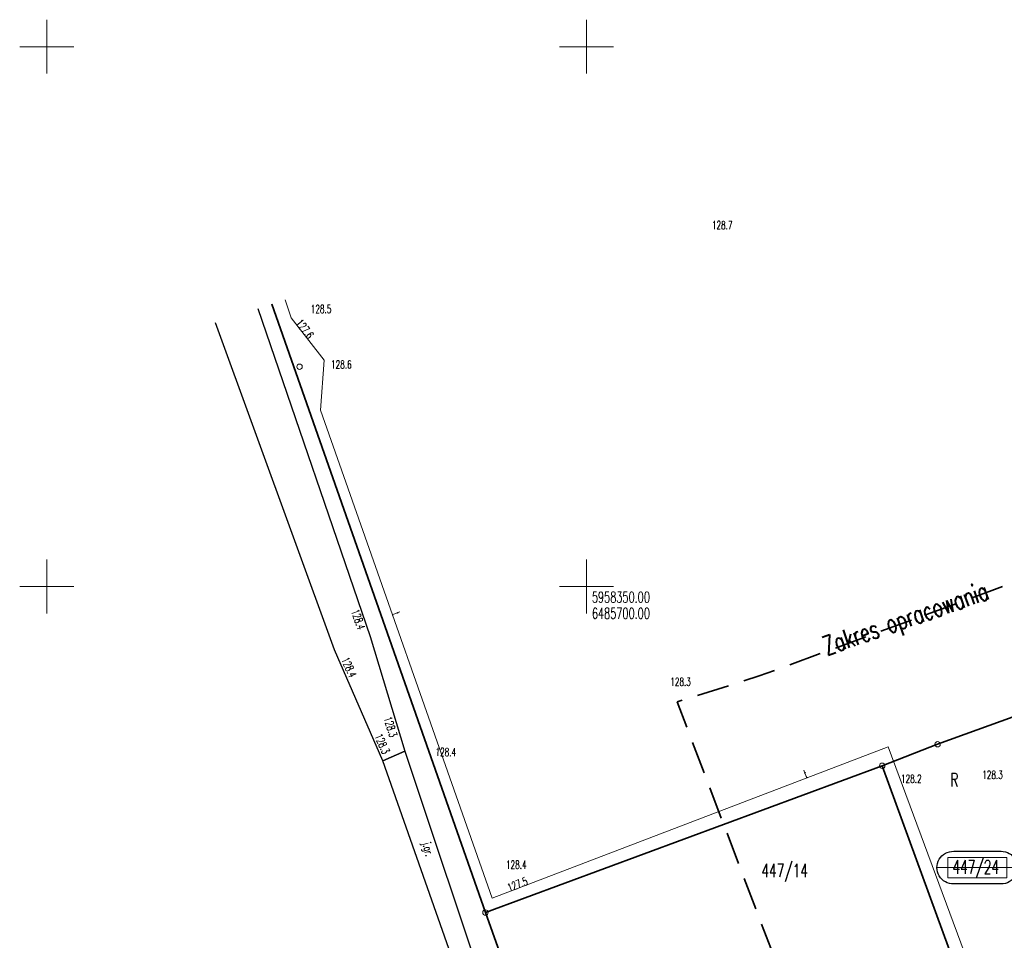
# Model space of a CAD drawing. Header units: metres. Extents: x 6485648 to 6486149, y 5958091 to 5958416.
# Tile 12 of 14: x 6485648 to 6485739, y 5958317 to 5958402. Entities that reach past the tile are written whole.
import ezdxf

# ---------------------------------------------------------------- set-up
doc = ezdxf.new("R2010")
doc.units = ezdxf.units.M
doc.header["$MEASUREMENT"] = 0
doc.linetypes.add('L_0_04', pattern=[1.5, 1, -0.5])
doc.layers.get('0').update_dxf_attribs({"color": 8, "linetype": 'CONTINUOUS', "lineweight": 13})
for name, color, linetype, lineweight in [('210_OZNACZENIE_UzYTKU', 8, 'CONTINUOUS', 13), ('211_NR_DZIAlKI', 7, 'CONTINUOUS', 25), ('217_GRANICA_KONTURU_KLASYFIKCYJNEGO', 8, 'CONTINUOUS', 13), ('218_GRANICA_UzYTKU', 8, 'CONTINUOUS', 13), ('219_LINIA_GRANICY', 3, 'CONTINUOUS', 35), ('E_działki', 96, 'CONTINUOUS', 30), ('JEZDNIA__POWIERZCHNIA_', 8, 'CONTINUOUS', 25), ('JEZDNIA__POWIERZCHNIA__ATR17', 8, 'CONTINUOUS', 13), ('OPIS_MAPA', 8, 'CONTINUOUS', 13), ('PRZEWoD_TELEKOMUNIKACYJNY__LINIA_', 30, 'CONTINUOUS', 13), ('PRZEWoD_TELEKOMUNIKACYJNY__LINIA__ATR1', 30, 'CONTINUOUS', 13), ('PUNKT_O_OKREsLONEJ_WYSOKOsCI__SIEc_TELEKOMUNIKACYJNA__ATR2', 30, 'CONTINUOUS', 13), ('PUNKT_WYSOKOsCIOWY_NATURALNY_ATR2', 8, 'CONTINUOUS', 13), ('siatka', 8, 'CONTINUOUS', 13), ('slup__punkt_', 8, 'CONTINUOUS', 13), ('ZAKRES', 190, 'L_0_04', 35)]:
    doc.layers.add(name, color=color, linetype=linetype, lineweight=lineweight)
doc.layers.add('E_pomocnicza', color=3, linetype='CONTINUOUS', lineweight=13, plot=False)
doc.styles.get("Standard").update_dxf_attribs({"font": 'simplex.shx'})

# ---------------------------------------------------------------- blocks, each defined once
blk = doc.blocks.new('GRT')
at = {"color": 0, "linetype": 'Continuous', "lineweight": 18}
blk.add_circle((0, 0), 0.5, dxfattribs=at)
blk = doc.blocks.new('*U21')
at = {"linetype": 'Continuous', "flags": 128}
blk.add_lwpolyline([(0.393, -1.118, -1.023376), (0.393, 1.118), (3.637, 1.118, -1.000213), (3.637, -1.118)], format="xyb", close=True, dxfattribs=at)
at = {"layer": 'E_pomocnicza', "color": 7, "lineweight": 0, "flags": 128}
for points in [[(0, 0.696), (0, -0.696), (4.03, -0.696), (4.03, 0.696), (0, 0.696)], [(-0.734, 0), (4.755, 0)]]:
    blk.add_lwpolyline(points, dxfattribs=at)

msp = doc.modelspace()

# ---------------------------------------------------------------- linework, layer by layer
at = {"layer": '217_GRANICA_KONTURU_KLASYFIKCYJNEGO', "flags": 128}
for points in [[(6485670.84, 5958376.15), (6485690.64, 5958319.78)], [(6485732.52, 5958335.37), (6485740.98, 5958338.45)], [(6485727.39, 5958333.38), (6485732.52, 5958335.37)], [(6485690.64, 5958319.78), (6485727.39, 5958333.38)], [(6485736.1, 5958309.53), (6485727.39, 5958333.38)], [(6485690.64, 5958319.78), (6485699.09, 5958296)]]:
    msp.add_lwpolyline(points, dxfattribs=at)
at = {"layer": '218_GRANICA_UzYTKU', "flags": 128}
for points in [[(6485670.84, 5958376.15), (6485690.64, 5958319.78)], [(6485732.52, 5958335.37), (6485740.98, 5958338.45)], [(6485727.39, 5958333.38), (6485732.52, 5958335.37)], [(6485690.64, 5958319.78), (6485727.39, 5958333.38)], [(6485736.1, 5958309.53), (6485727.39, 5958333.38)], [(6485690.64, 5958319.78), (6485699.09, 5958296)]]:
    msp.add_lwpolyline(points, dxfattribs=at)
at = {"layer": '219_LINIA_GRANICY', "flags": 128}
for points in [[(6485670.84, 5958376.15), (6485690.64, 5958319.78)], [(6485740.98, 5958338.45), (6485732.52, 5958335.37)], [(6485732.52, 5958335.37), (6485727.39, 5958333.38)], [(6485727.39, 5958333.38), (6485690.64, 5958319.78)], [(6485736.1, 5958309.53), (6485727.39, 5958333.38)], [(6485690.64, 5958319.78), (6485699.09, 5958296)]]:
    msp.add_lwpolyline(points, dxfattribs=at)
at = {"layer": 'JEZDNIA__POWIERZCHNIA_', "flags": 128}
for points in [[(6485669.57, 5958375.73), (6485679.95, 5958345.35), (6485683.16, 5958334.72), (6485681.13, 5958333.85), (6485676.65, 5958344.12), (6485665.64, 5958374.43)], [(6485702.57, 5958273.79), (6485694.91, 5958294.67), (6485689.22, 5958310.83), (6485681.13, 5958333.85), (6485683.16, 5958334.72), (6485691.03, 5958311.22), (6485697.06, 5958295.53), (6485704.57, 5958274.18)]]:
    msp.add_lwpolyline(points, dxfattribs=at)
at = {"layer": 'PRZEWoD_TELEKOMUNIKACYJNY__LINIA_', "flags": 128}
msp.add_lwpolyline([(6485672.08, 5958376.56), (6485672.65, 5958374.87), (6485675.7, 5958370.95), (6485675.36, 5958366.31), (6485691.27, 5958321.1), (6485727.95, 5958335.15), (6485737.01, 5958310.65), (6485741.3, 5958312.2), (6485749.79, 5958289.93), (6485772.34, 5958230.67), (6485780.38, 5958206.7)], dxfattribs=at)
at = {"layer": 'siatka', "flags": 128}
for points in [[(6485650, 5958397.5), (6485650, 5958402.5)], [(6485700, 5958397.5), (6485700, 5958402.5)], [(6485647.5, 5958400), (6485652.5, 5958400)], [(6485697.5, 5958400), (6485702.5, 5958400)], [(6485650, 5958347.5), (6485650, 5958352.5)], [(6485700, 5958347.5), (6485700, 5958352.5)], [(6485647.5, 5958350), (6485652.5, 5958350)], [(6485697.5, 5958350), (6485702.5, 5958350)]]:
    msp.add_lwpolyline(points, dxfattribs=at)
at = {"layer": 'slup__punkt_'}
msp.add_circle((6485673.42, 5958370.35), 0.25, dxfattribs=at)
at = {"layer": 'ZAKRES', "ltscale": 3, "flags": 128}
msp.add_lwpolyline([(6485774.1, 5958196.1), (6485811.9, 5958209.1), (6485760.1, 5958357.9), (6485716, 5958341.7), (6485708.4, 5958339.3), (6485764.3, 5958192.1)], close=True, dxfattribs=at)

# ---------------------------------------------------------------- block references
at = {"xscale": 0.5, "yscale": 0.5, "zscale": 0.5}
for p in [(6485732.52, 5958335.37), (6485727.39, 5958333.38), (6485690.64, 5958319.78)]:
    msp.add_blockref('GRT', p, dxfattribs=at)
at = {"layer": 'E_działki', "xscale": 1.353559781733, "yscale": 1.353559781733, "zscale": 1.353559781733}
msp.add_blockref('*U21', (6485733.481, 5958323.947), dxfattribs=at)

# ---------------------------------------------------------------- texts
at = {"layer": '210_OZNACZENIE_UzYTKU', "width": 0.66}
msp.add_text('R', height=1.25, dxfattribs=at).set_placement((6485733.7, 5958331.45))
at = {"layer": '211_NR_DZIAlKI', "width": 0.66}
for s, p in [('447/24', (6485733.9, 5958323.37)), ('447/14', (6485716.2, 5958323.05))]:
    msp.add_text(s, height=1.25, dxfattribs=at).set_placement(p)
at = {"layer": 'JEZDNIA__POWIERZCHNIA__ATR17', "width": 0.66}
msp.add_text('j.gr.', height=0.75, rotation=283.8, dxfattribs=at).set_placement((6485684.81, 5958326.22))
at = {"layer": 'OPIS_MAPA', "width": 0.66}
for s, p in [('5958350.00', (6485700.5, 5958348.5)), ('6485700.00', (6485700.5, 5958347))]:
    msp.add_text(s, height=1, rotation=-360, dxfattribs=at).set_placement(p)
at = {"layer": 'PRZEWoD_TELEKOMUNIKACYJNY__LINIA__ATR1', "width": 0.66}
for rotation, p in [(289.4, (6485681.98, 5958347.49)), (21, (6485720.31, 5958332.22))]:
    msp.add_text('t', height=0.75, rotation=rotation, dxfattribs=at).set_placement(p)
at = {"layer": 'PUNKT_O_OKREsLONEJ_WYSOKOsCI__SIEc_TELEKOMUNIKACYJNA__ATR2', "width": 0.66}
for s, rotation, p in [('127.6', 307.9, (6485673.03, 5958374.38)), ('127.5', 21, (6485692.85, 5958321.7))]:
    msp.add_text(s, height=0.75, rotation=rotation, dxfattribs=at).set_placement(p)
at = {"layer": 'PUNKT_WYSOKOsCIOWY_NATURALNY_ATR2', "width": 0.66}
for s, rotation, p in [('128.7', 359.2, (6485711.61, 5958383.11)), ('128.4', 288.9, (6485678.2, 5958347.72)), ('128.4', 293.6, (6485677.28, 5958343.22)), ('128.3', 286.8, (6485681.22, 5958337.79)), ('128.3', 293.6, (6485680.36, 5958336.14)), ('128.4', 359.2, (6485686.01, 5958334.29))]:
    msp.add_text(s, height=0.75, rotation=rotation, dxfattribs=at).set_placement(p)
for s, p in [('128.5', (6485674.46, 5958375.32)), ('128.6', (6485676.34, 5958370.18)), ('128.3', (6485707.76, 5958340.79)), ('128.3', (6485736.65, 5958332.17)), ('128.2', (6485729.13, 5958331.8)), ('128.4', (6485692.54, 5958323.84))]:
    msp.add_text(s, height=0.75, dxfattribs=at).set_placement(p)
at = {"layer": 'ZAKRES', "width": 0.68}
msp.add_text('Zakres opracowania', height=1.75, rotation=19.2, dxfattribs=at).set_placement((6485722.27, 5958343.59))

doc.saveas('drawing.dxf')
